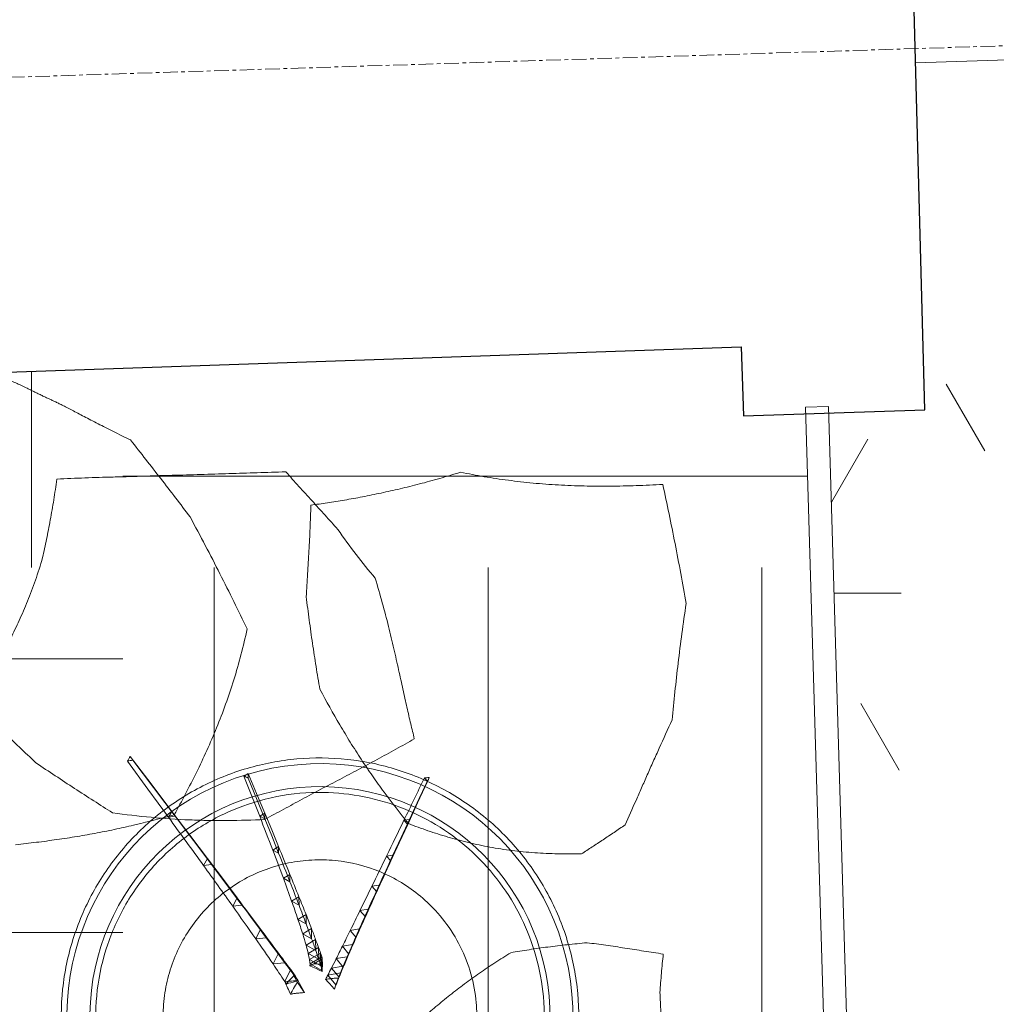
# Model space of a CAD drawing. Header units: millimetres. Extents: x 853417 to 929373, y -433185 to -369260.
# Tile 67 of 228: x 870136 to 870985, y -418561 to -417705. Entities that reach past the tile are written whole.
import ezdxf

# ---------------------------------------------------------------- set-up
doc = ezdxf.new("R2010")
doc.units = ezdxf.units.MM
doc.linetypes.add('Grid Line', pattern=[22.225, 12.7, -3.175, 3.175, -3.175])
for name, color, linetype, lineweight in [('I-FURN', 7, 'Continuous', 9), ('KOKO-FLOR', 7, 'Continuous', 9), ('KOKO-FLOR-PATT', 7, 'Continuous', 9), ('KOKO-GLAZ-CURT', 7, 'Continuous', 9), ('KOKO-GRID', 7, 'Continuous', 9), ('KOKO-WALL', 7, 'Continuous', 9), ('KOKO_WALL', 7, 'Continuous', 9)]:
    doc.layers.add(name, color=color, linetype=linetype, lineweight=lineweight)

# ---------------------------------------------------------------- blocks, each defined once
blk = doc.blocks.new('Ol_olev sisesein 8 - SS-01-1455119-1 korrus_SA_kunstihanke plaan')
at = {"layer": 'KOKO-WALL', "lineweight": 25}
for p, q in [((445432.1, 857237.98), (444822.37, 857241.09)), ((445432.1, 857080.25), (445432.1, 857237.98)), ((445384.87, 852774.52), (445372.06, 857080.25)), ((445372.06, 857080.25), (445432.1, 857080.25))]:
    blk.add_line(p, q, dxfattribs=at)
blk = doc.blocks.new('System Panel - Sisemine klaassein-5355444-1 korrus_SA_kunstihanke plaan')
at = {"layer": 'KOKO-GLAZ-CURT'}
for p, q in [((401.88, 20), (-401.88, 20)), ((-401.88, 20), (-401.88, 0)), ((401.88, 0), (401.88, 20)), ((-401.88, 0), (401.88, 0))]:
    blk.add_line(p, q, dxfattribs=at)
blk = doc.blocks.new('Furniture_Interior-Artwork-Decoration_Gotessons_Areca-Palm  - Default-V4-1 korrus_SA_kunstihanke plaan')
at = {"layer": 'I-FURN'}
for p, q in [((236.73, 142.26), (184.82, 109.84)), ((184.42, 115.66), (189.23, 112.21)), ((184.82, 109.84), (184.42, 115.66)), ((189.23, 112.21), (184.82, 109.84)), ((139.81, 89), (145.63, 85.04)), ((140.09, 82.04), (139.81, 89)), ((145.63, 85.04), (140.09, 82.04)), ((102.52, 67), (109.34, 62.53)), ((102.66, 58.89), (102.52, 67)), ((109.34, 62.53), (102.66, 58.89)), ((72.46, 49.58), (80.3, 44.6)), ((72.48, 40.33), (72.46, 49.58)), ((80.3, 44.6), (72.48, 40.33)), ((212.16, 43.61), (175.64, 32.42)), ((49.29, 26.15), (49.39, 36.53)), ((49.39, 36.53), (58.23, 31.04)), ((175.64, 32.42), (178.26, 36.59)), ((178.26, 36.59), (180.45, 31.97)), ((30.71, 26.51), (33.17, 27.73)), ((32.98, 16.22), (33.17, 27.73)), ((33.17, 27.73), (43, 21.71)), ((58.23, 31.04), (49.29, 26.15)), ((144.87, 23.13), (147.96, 27.94)), ((147.96, 27.94), (150.49, 22.65)), ((180.45, 31.97), (175.64, 32.42)), ((43, 21.71), (32.98, 16.22)), ((38.23, 18.78), (43, 21.71)), ((119.09, 15.49), (122.66, 20.95)), ((122.66, 20.95), (125.53, 14.97)), ((150.49, 22.65), (144.87, 23.13)), ((32.98, 16.22), (32.82, 16.12)), ((81.49, 4.76), (85.97, 11.47)), ((85.97, 11.47), (89.51, 4.16)), ((98.29, 9.48), (102.32, 15.56)), ((105.53, 8.92), (98.29, 9.48)), ((102.32, 15.56), (105.53, 8.92)), ((125.53, 14.97), (119.09, 15.49)), ((39.91, -5.33), (46.57, 4.5)), ((43.98, -4.62), (50.21, 4.6)), ((44.87, 4.75), (46.57, 4.5)), ((49.97, -6.55), (46.26, 1.1)), ((46.57, 4.5), (51.75, -6.18)), ((49.81, -3.38), (55.61, 5.21)), ((50.21, 4.6), (55.06, -5.41)), ((55.61, 5.21), (60.14, -4.13)), ((57.72, -1.51), (63.08, 6.46)), ((63.08, 6.46), (67.28, -2.21)), ((68.12, 1.15), (73.05, 8.49)), ((76.92, 0.5), (68.12, 1.15)), ((73.05, 8.49), (76.92, 0.5)), ((89.51, 4.16), (81.49, 4.76)), ((39.91, -5.33), (39.01, -5.44)), ((51.75, -6.18), (39.91, -5.33)), ((55.06, -5.41), (43.98, -4.62)), ((45.19, -6.2), (49.97, -6.55)), ((60.14, -4.13), (49.81, -3.38)), ((67.28, -2.21), (57.72, -1.51)), ((26.24, -16.33), (22.64, -14.62)), ((26.24, -16.33), (35.36, -10.04)), ((36.23, -21.09), (26.24, -16.33)), ((32.07, -16.64), (32.27, -19.2)), ((32.65, -19.58), (41.14, -13.72)), ((35.36, -10.04), (36.23, -21.09)), ((41.14, -13.72), (41.94, -24)), ((31.9, -19.05), (32.27, -19.2)), ((41.94, -24), (32.65, -19.58)), ((41.11, -24.03), (48.96, -18.59)), ((49.69, -28.11), (41.11, -24.03)), ((48.96, -18.59), (49.69, -28.11)), ((52, -29.91), (59.21, -24.91)), ((59.21, -24.91), (59.86, -33.65)), ((59.86, -33.65), (52, -29.91)), ((65.76, -37.5), (72.32, -32.92)), ((72.32, -32.92), (72.89, -40.88)), ((72.89, -40.88), (65.76, -37.5)), ((82.82, -47.04), (88.73, -42.89)), ((89.22, -50.07), (82.82, -47.04)), ((88.73, -42.89), (89.22, -50.07)), ((103.69, -58.84), (108.95, -55.11)), ((109.34, -61.51), (103.69, -58.84)), ((108.95, -55.11), (109.34, -61.51)), ((129.31, -73.46), (133.9, -70.15)), ((134.2, -75.76), (129.31, -73.46)), ((133.9, -70.15), (134.2, -75.76)), ((159.62, -90.88), (163.55, -87.99)), ((163.75, -92.81), (159.62, -90.88)), ((163.55, -87.99), (163.75, -92.81))]:
    blk.add_line(p, q, dxfattribs=at)
at = {"layer": 'I-FURN', "flags": 128}
for points in [[(184.42, 115.66), (210.32, 131.31), (236.23, 146.95)], [(236.23, 146.95), (237.19, 146.22), (238.14, 145.49), (239.1, 144.76), (240.06, 144.03)], [(236.73, 142.26), (236.6, 143.44), (236.48, 144.61), (236.35, 145.78), (236.23, 146.95)], [(189.23, 112.21), (214.65, 128.12), (240.06, 144.03)], [(240.06, 144.03), (239.23, 143.59), (238.39, 143.15), (237.56, 142.7), (236.73, 142.26)], [(145.63, 85.04), (167.43, 98.62), (189.23, 112.21)], [(184.82, 109.84), (162.45, 95.94), (140.09, 82.04)], [(140.09, 82.04), (121.37, 70.47), (102.66, 58.89)], [(109.34, 62.53), (127.48, 73.79), (145.63, 85.04)], [(178.26, 36.59), (196.28, 41.87), (214.3, 47.15)], [(180.45, 31.97), (198.3, 37.58), (216.16, 43.2)], [(212.16, 43.61), (212.7, 44.5), (213.23, 45.38), (213.77, 46.26), (214.3, 47.15)], [(216.16, 43.2), (215.16, 43.3), (214.16, 43.41), (213.16, 43.51), (212.16, 43.61)], [(214.3, 47.15), (214.77, 46.16), (215.23, 45.17), (215.7, 44.18), (216.16, 43.2)], [(32.01, 25.63), (31.68, 25.85), (31.36, 26.07), (31.03, 26.29), (30.71, 26.51)], [(30.71, 26.51), (30.87, 26.12), (31.02, 25.74), (31.18, 25.36), (31.34, 24.98)], [(32.98, 16.22), (33.03, 19.1), (33.08, 21.98), (33.12, 24.85), (33.17, 27.73)], [(33.17, 27.73), (35.63, 26.23), (38.08, 24.72), (40.54, 23.22), (43, 21.71)], [(175.64, 32.42), (160.25, 27.78), (144.87, 23.13)], [(150.49, 22.65), (165.47, 27.31), (180.45, 31.97)], [(26.53, 20.68), (25.31, 21.45), (24.1, 22.21), (22.88, 22.98), (21.67, 23.74)], [(21.67, 23.74), (21.75, 23.04), (21.83, 22.33), (21.91, 21.63), (22, 20.93)], [(22, 20.93), (22.02, 20.22), (22.04, 19.52), (22.06, 18.81), (22.09, 18.11)], [(31.61, 16.97), (30.34, 17.9), (29.06, 18.83), (27.8, 19.76), (26.53, 20.68)], [(31.34, 24.98), (31.71, 22.73), (32.09, 20.51), (32.46, 18.31), (32.82, 16.12)], [(31.61, 16.97), (35.41, 18.55), (39.2, 20.13), (43, 21.71)], [(38.23, 18.78), (36.68, 20.49), (35.12, 22.2), (33.57, 23.92), (32.01, 25.63)], [(32.82, 16.12), (34.17, 16.79), (35.53, 17.45), (36.88, 18.12), (38.23, 18.78)], [(43, 21.71), (40.49, 20.34), (37.99, 18.97), (35.48, 17.59), (32.98, 16.22)], [(32.98, 16.22), (27.53, 13.89), (22.07, 11.56)], [(22.07, 11.56), (22.51, 11.81), (22.94, 12.05), (23.38, 12.29), (23.81, 12.53)], [(23.81, 12.53), (24.49, 12.91), (25.17, 13.29), (25.85, 13.66), (26.53, 14.04)], [(26.53, 14.04), (27.8, 14.77), (29.07, 15.5), (30.34, 16.23), (31.61, 16.97)], [(44.87, 4.75), (43.41, 2.2), (41.94, -0.35), (40.47, -2.89), (39.01, -5.44)], [(45.07, 4.23), (45.02, 4.36), (44.97, 4.49), (44.92, 4.62), (44.87, 4.75)], [(46.26, 1.1), (45.96, 1.88), (45.67, 2.67), (45.37, 3.45), (45.07, 4.23)], [(45.19, -6.2), (45.46, -4.38), (45.73, -2.55), (46, -0.73), (46.26, 1.1)], [(31.83, -7.71), (31, -8.39), (30.18, -9.07), (29.36, -9.75), (28.54, -10.43)], [(32.13, -12.93), (32.05, -11.62), (31.98, -10.32), (31.9, -9.01), (31.83, -7.71)], [(39.01, -5.44), (39.02, -5.44), (39.04, -5.45), (39.06, -5.45), (39.08, -5.45)], [(39.08, -5.45), (40.6, -5.64), (42.13, -5.83), (43.66, -6.01), (45.19, -6.2)], [(22.64, -14.62), (23.26, -14.91), (23.88, -15.21), (24.5, -15.5), (25.12, -15.8)], [(25.12, -15.8), (26.42, -16.42), (27.74, -17.04), (29.06, -17.67), (30.38, -18.3)], [(28.54, -10.43), (28.32, -10.59), (28.1, -10.75), (27.89, -10.91), (27.67, -11.08)], [(31.9, -19.05), (31.94, -18.45), (31.98, -17.84), (32.02, -17.24), (32.07, -16.64)], [(32.07, -16.64), (32.09, -16.48), (32.11, -16.33), (32.13, -16.18), (32.15, -16.03)], [(32.15, -16.03), (32.14, -15.25), (32.14, -14.48), (32.13, -13.7), (32.13, -12.93)], [(30.38, -18.3), (30.45, -18.34), (30.52, -18.37), (30.59, -18.4), (30.66, -18.44)], [(30.66, -18.44), (30.97, -18.59), (31.28, -18.74), (31.59, -18.9), (31.9, -19.05)], [(159.62, -90.88), (144.46, -82.17), (129.31, -73.46)], [(134.2, -75.76), (148.98, -84.29), (163.75, -92.81)], [(195.32, -111.5), (177.47, -101.19), (159.62, -90.88)], [(163.75, -92.81), (181.23, -102.94), (198.7, -113.07)], [(195.32, -111.5), (196.14, -110.88), (196.96, -110.27), (197.78, -109.65), (198.6, -109.03)], [(198.6, -109.03), (198.63, -110.04), (198.65, -111.05), (198.68, -112.06), (198.7, -113.07)], [(198.7, -113.07), (197.86, -112.68), (197.01, -112.28), (196.17, -111.89), (195.32, -111.5)]]:
    blk.add_lwpolyline(points, dxfattribs=at)
at = {"layer": 'I-FURN'}
for points in [[(300.7, 279.29), (295.95, 274.74), (286.38, 265.75), (271.72, 252.49), (256.83, 239.37), (246.83, 230.63), (241.8, 226.25)], [(419.15, 204.51), (412.53, 207.09), (399.88, 212.38), (382.37, 220.91), (366.34, 229.67), (356.51, 235.55), (351.77, 238.52)], [(241.8, 226.25), (237.6, 221), (229.2, 210.52), (216.71, 194.81), (204.46, 179.18), (196.54, 168.88), (192.66, 163.74)], [(486, 186.07), (480, 187.47), (468.18, 190.33), (451.02, 194.93), (434.64, 199.68), (424.23, 202.89), (419.15, 204.51)], [(139.81, 89), (154.68, 97.89), (169.55, 106.77), (184.42, 115.66)], [(442.89, 73.67), (448.8, 77.35), (460.59, 84.73), (478.5, 96.15), (496.08, 107.49), (508.12, 115.31), (514.2, 119.26)], [(186.18, 110.52), (191.91, 106.66), (203.41, 99.05), (220.98, 88), (239.25, 77.21), (258.17, 66.94), (277.8, 57.29), (298.26, 48.3), (319.4, 40.19), (334.05, 35.25), (341.5, 32.9)], [(102.52, 67), (114.95, 74.34), (127.38, 81.67), (139.81, 89)], [(341.5, 32.9), (349.64, 35.97), (366.07, 42.28), (391.34, 52.17), (416.98, 62.62), (434.21, 69.91), (442.89, 73.67)], [(72.46, 49.58), (82.48, 55.39), (92.5, 61.2), (102.52, 67)], [(80.3, 44.6), (89.98, 50.58), (99.66, 56.56), (109.34, 62.53)], [(102.66, 58.89), (92.6, 52.71), (82.54, 46.52), (72.48, 40.33)], [(49.39, 36.53), (57.08, 40.88), (64.77, 45.23), (72.46, 49.58)], [(58.23, 31.04), (65.58, 35.56), (72.94, 40.08), (80.3, 44.6)], [(33.17, 27.73), (38.58, 30.67), (43.99, 33.6), (49.39, 36.53)], [(72.48, 40.33), (64.75, 35.6), (57.02, 30.87), (49.29, 26.15)], [(147.96, 27.94), (158.06, 30.82), (168.16, 33.71), (178.26, 36.59)], [(21.67, 23.74), (25.5, 25.07), (29.34, 26.4), (33.17, 27.73)], [(49.29, 26.15), (43.85, 22.84), (38.42, 19.53), (32.98, 16.22)], [(43, 21.71), (48.07, 24.82), (53.15, 27.93), (58.23, 31.04)], [(122.66, 20.95), (131.09, 23.28), (139.53, 25.61), (147.96, 27.94)], [(22.09, 18.11), (22.09, 17.02), (22.08, 14.83), (22.08, 12.65), (22.07, 11.56)], [(102.32, 15.56), (109.1, 17.36), (115.88, 19.15), (122.66, 20.95)], [(144.87, 23.13), (136.27, 20.59), (127.68, 18.04), (119.09, 15.49)], [(125.53, 14.97), (133.85, 17.53), (142.17, 20.09), (150.49, 22.65)], [(73.05, 8.49), (77.36, 9.49), (81.67, 10.48), (85.97, 11.47)], [(98.29, 9.48), (92.69, 7.9), (87.09, 6.33), (81.49, 4.76)], [(85.97, 11.47), (91.42, 12.84), (96.87, 14.2), (102.32, 15.56)], [(89.51, 4.16), (94.85, 5.74), (100.19, 7.33), (105.53, 8.92)], [(119.09, 15.49), (112.16, 13.49), (105.22, 11.48), (98.29, 9.48)], [(105.53, 8.92), (112.19, 10.94), (118.86, 12.95), (125.53, 14.97)], [(46.57, 4.5), (47.78, 4.53), (48.99, 4.57), (50.21, 4.6)], [(50.21, 4.6), (52.01, 4.8), (53.81, 5), (55.61, 5.21)], [(55.61, 5.21), (58.1, 5.62), (60.59, 6.04), (63.08, 6.46)], [(68.12, 1.15), (64.65, 0.26), (61.18, -0.62), (57.72, -1.51)], [(63.08, 6.46), (66.41, 7.13), (69.73, 7.81), (73.05, 8.49)], [(67.28, -2.21), (70.49, -1.3), (73.71, -0.4), (76.92, 0.5)], [(81.49, 4.76), (77.03, 3.56), (72.58, 2.35), (68.12, 1.15)], [(76.92, 0.5), (81.12, 1.72), (85.31, 2.94), (89.51, 4.16)], [(31.83, -7.71), (33.01, -8.48), (34.19, -9.26), (35.36, -10.04)], [(43.98, -4.62), (42.62, -4.85), (41.26, -5.09), (39.91, -5.33)], [(49.81, -3.38), (47.87, -3.79), (45.92, -4.2), (43.98, -4.62)], [(57.72, -1.51), (55.08, -2.13), (52.45, -2.76), (49.81, -3.38)], [(49.97, -6.55), (50.57, -6.43), (51.16, -6.3), (51.75, -6.18)], [(51.75, -6.18), (52.85, -5.93), (53.96, -5.67), (55.06, -5.41)], [(55.06, -5.41), (56.76, -4.99), (58.45, -4.56), (60.14, -4.13)], [(60.14, -4.13), (62.52, -3.49), (64.9, -2.85), (67.28, -2.21)], [(27.67, -11.08), (26.83, -11.67), (25.15, -12.85), (23.48, -14.03), (22.64, -14.62)], [(32.65, -19.58), (30.51, -18.5), (28.37, -17.41), (26.24, -16.33)], [(35.36, -10.04), (37.29, -11.26), (39.22, -12.49), (41.14, -13.72)], [(41.14, -13.72), (43.75, -15.34), (46.35, -16.97), (48.96, -18.59)], [(420.62, -53.32), (425.03, -50.01), (433.91, -43.35), (447.34, -33.24), (460.89, -23), (469.98, -16.1), (474.54, -12.62)], [(32.27, -19.2), (33.59, -19.83), (34.91, -20.46), (36.23, -21.09)], [(41.11, -24.03), (38.29, -22.54), (35.47, -21.06), (32.65, -19.58)], [(36.23, -21.09), (38.14, -22.06), (40.04, -23.03), (41.94, -24)], [(52, -29.91), (48.37, -27.95), (44.74, -25.99), (41.11, -24.03)], [(41.94, -24), (44.53, -25.37), (47.11, -26.74), (49.69, -28.11)], [(48.96, -18.59), (52.37, -20.7), (55.79, -22.8), (59.21, -24.91)], [(59.21, -24.91), (63.58, -27.58), (67.95, -30.25), (72.32, -32.92)], [(364.82, -20.67), (358.01, -20.93), (344.35, -21.48), (323.81, -22.48), (303.51, -23.75), (290.13, -24.82), (283.5, -25.43)], [(443.7, -31.84), (437.1, -31.08), (423.93, -29.45), (404.29, -26.69), (384.48, -23.69), (371.37, -21.67), (364.82, -20.67)], [(49.69, -28.11), (53.08, -29.95), (56.47, -31.8), (59.86, -33.65)], [(65.76, -37.5), (61.17, -34.97), (56.59, -32.44), (52, -29.91)], [(59.86, -33.65), (64.21, -36.06), (68.55, -38.47), (72.89, -40.88)], [(72.32, -32.92), (77.79, -36.24), (83.26, -39.56), (88.73, -42.89)], [(82.82, -47.04), (77.13, -43.86), (71.44, -40.68), (65.76, -37.5)], [(72.89, -40.88), (78.33, -43.95), (83.78, -47.01), (89.22, -50.07)], [(103.69, -58.84), (96.73, -54.91), (89.77, -50.97), (82.82, -47.04)], [(88.73, -42.89), (95.47, -46.96), (102.21, -51.04), (108.95, -55.11)], [(89.22, -50.07), (95.93, -53.89), (102.63, -57.7), (109.34, -61.51)], [(129.31, -73.46), (120.77, -68.59), (112.23, -63.72), (103.69, -58.84)], [(108.95, -55.11), (117.26, -60.13), (125.58, -65.14), (133.9, -70.15)], [(375.56, -81.93), (382.65, -76.84), (397.26, -67.04), (412.71, -57.83), (420.62, -53.32)], [(109.34, -61.51), (117.63, -66.26), (125.91, -71.01), (134.2, -75.76)], [(133.9, -70.15), (143.78, -76.1), (153.67, -82.05), (163.55, -87.99)], [(163.55, -87.99), (175.24, -95.01), (186.92, -102.02), (198.6, -109.03)], [(40.55, -170.21), (41.03, -175.47), (41.83, -186.16), (42.67, -202.78), (43.15, -219.77), (43.25, -231.26), (43.26, -237.04)], [(43.26, -237.04), (42.1, -242.41), (39.69, -253.15), (35.72, -269.47), (31.68, -285.59), (28.92, -296.61), (27.52, -302.19)], [(120.67, -239.12), (122.38, -242.36), (125.86, -248.89), (131.22, -258.9), (136.74, -269.04), (140.55, -275.85), (142.48, -279.28)], [(27.52, -302.19), (22.08, -301.1), (11.19, -299.03), (0.14, -297.19), (-5.46, -296.34)], [(229.78, -328.02), (237.63, -329.48), (253.6, -332.58), (278.38, -337.6), (303.69, -343.12), (320.78, -347.17), (329.37, -349.25)], [(329.37, -349.25), (338.18, -348.48), (355.79, -346.92), (382.31, -344.29), (408.43, -341.41), (425.69, -339.36), (434.3, -338.27)]]:
    blk.add_open_spline(points, degree=3, dxfattribs=at)
for points, knots in [([(172.54, 250.23), (172.65, 244.13), (172.96, 232), (173.73, 214.08), (174.86, 196.21), (176.36, 178.62), (178.26, 161.39), (181.33, 138.66), (184.14, 121.87), (186.18, 110.52)], [0, 0, 0, 0, 0.125, 0.25, 0.375, 0.5, 0.625, 0.75, 1, 1, 1, 1]), ([(514.2, 119.26), (517.14, 124.2), (522.87, 133.62), (530.9, 146.39), (537.01, 155.91), (541.45, 162.8), (544.6, 167.68), (547.37, 172.01), (549.68, 175.7), (551.65, 178.94), (553.38, 181.87), (554.96, 184.61), (556.51, 187.32), (557.86, 189.67), (559.02, 191.67), (559.97, 193.27), (560.94, 194.87), (562.14, 196.87), (563.58, 199.22), (565.25, 201.95), (567.5, 205.67), (570.59, 210.87), (575.24, 218.92), (579.52, 226.27), (581.75, 230.06)], [0, 0, 0, 0, 0.05, 0.1, 0.15, 0.175, 0.2, 0.225, 0.25, 0.275, 0.3, 0.325, 0.35, 0.375, 0.3875, 0.4, 0.4125, 0.425, 0.45, 0.475, 0.5, 0.55, 0.6, 0.6448948, 0.6448948, 0.6448948, 0.6448948]), ([(474.54, -12.62), (475.01, -4.37), (475.96, 12.07), (477.41, 36.65), (478.6, 57.09), (479.58, 73.53), (480.35, 85.91), (481.13, 98.59), (481.88, 111.53), (482.65, 124.46), (483.44, 137.09), (484.21, 149.41), (485.15, 165.79), (485.72, 177.95), (486, 186.07)], [0, 0, 0, 0, 0.125, 0.25, 0.375, 0.4375, 0.5, 0.5625, 0.625, 0.6875, 0.75, 0.8125, 0.875, 1, 1, 1, 1]), ([(192.66, 163.74), (190.09, 152.7), (185.48, 130.73), (181.1, 102.98), (178.53, 81.18), (176.49, 59.45), (175.52, 43.26), (175.07, 32.36)], [0, 0, 0, 0, 0.25, 0.5, 0.625, 0.75, 1, 1, 1, 1]), ([(175.07, 32.36), (177.6, 26.61), (182.54, 15.24), (189.74, -1.54), (195.7, -15.68), (200.46, -27.06), (204, -35.53), (207.54, -43.98), (212.31, -55.31), (218.32, -69.46), (225.68, -86.35), (230.78, -97.65), (233.38, -103.31)], [0, 0, 0, 0, 0.125, 0.25, 0.375, 0.4375, 0.5, 0.5625, 0.625, 0.75, 0.875, 1, 1, 1, 1]), ([(283.5, -25.43), (272.54, -30.07), (256.41, -37.23), (235.26, -47.55), (219.7, -55.62), (204.42, -64.09), (184.42, -75.88), (169.98, -85.16), (160.36, -91.66)], [0, 0, 0, 0, 0.25, 0.375, 0.5, 0.625, 0.75, 1, 1, 1, 1]), ([(460.62, -164.04), (459.28, -157.74), (456.77, -145.39), (453.51, -127.54), (450.89, -110.3), (449.11, -96.39), (447.8, -85.41), (446.92, -77.22), (446.15, -69.19), (445.5, -61.37), (444.95, -53.77), (444.31, -43.82), (443.93, -36.58), (443.7, -31.84)], [0, 0, 0, 0, 0.125, 0.25, 0.375, 0.5, 0.5625, 0.625, 0.6875, 0.75, 0.8125, 0.875, 1, 1, 1, 1]), ([(-28.46, -64.11), (-21.91, -72.18), (-12.42, -84.32), (-0.25, -101.18), (8.58, -114.18), (17.13, -127.65), (25.35, -141.54), (33.14, -155.66), (38.11, -165.32), (40.55, -170.21)], [0, 0, 0, 0, 0.25, 0.375, 0.5, 0.625, 0.75, 0.875, 1, 1, 1, 1]), ([(233.38, -103.31), (237.63, -102.68), (246.5, -101.39), (258.55, -99.66), (268.89, -98.28), (277.01, -97.27), (285.47, -96.21), (294.23, -95.06), (303.33, -93.83), (312.83, -92.56), (322.65, -91.2), (336.04, -89.17), (353.38, -86.23), (368.01, -83.44), (375.56, -81.93)], [0, 0, 0, 0, 0.125, 0.25, 0.3125, 0.375, 0.4375, 0.5, 0.5625, 0.625, 0.6875, 0.75, 0.875, 1, 1, 1, 1]), ([(160.36, -91.66), (157.69, -97.04), (152.55, -107.89), (145.5, -124.59), (140.17, -139.12), (136.29, -151.13), (133.63, -160.27), (131.2, -169.59), (128.23, -182.33), (125.14, -198.64), (122.43, -218.57), (121.17, -232.22), (120.67, -239.12)], [0, 0, 0, 0, 0.125, 0.25, 0.375, 0.4375, 0.5, 0.5625, 0.625, 0.75, 0.875, 1, 1, 1, 1]), ([(434.3, -338.27), (434.61, -330.52), (435.33, -315.14), (436.84, -292.47), (438.65, -273.64), (440.47, -258.74), (441.98, -247.75), (443.68, -236.86), (445.58, -226.01), (447.68, -215.29), (450.67, -201.26), (454.81, -184.16), (458.6, -170.72), (460.62, -164.04)], [0, 0, 0, 0, 0.125, 0.25, 0.375, 0.4375, 0.5, 0.5625, 0.625, 0.6875, 0.75, 0.875, 1, 1, 1, 1]), ([(142.48, -279.28), (149.11, -282.95), (159.16, -288.54), (173.17, -296.27), (183.93, -302.23), (194.95, -308.39), (210.04, -316.84), (221.74, -323.44), (229.78, -328.02)], [0, 0, 0, 0, 0.25, 0.375, 0.5, 0.625, 0.75, 1, 1, 1, 1]), ([(-5.46, -296.34), (-8.23, -296.2), (-13.8, -295.93), (-22.33, -295.65), (-29.59, -295.52), (-35.52, -295.48), (-39.98, -295.5), (-44.66, -295.54), (-51.31, -295.62), (-60, -295.88), (-70.17, -296.52), (-79.07, -297.41), (-85.6, -298.18), (-90.65, -298.71), (-94.37, -299.08), (-97.53, -299.42), (-100.16, -299.75), (-102.99, -300.14), (-106.75, -300.67), (-111.53, -301.4), (-117.35, -302.35), (-125.21, -303.76), (-135.28, -305.74), (-147.66, -308.54), (-160.22, -311.77), (-168.76, -314.19), (-173.07, -315.45)], [0, 0, 0, 0, 0.041667, 0.083333, 0.125, 0.145833, 0.166667, 0.1875, 0.208333, 0.25, 0.291667, 0.333333, 0.375, 0.416667, 0.458333, 0.479167, 0.5, 0.520833, 0.541667, 0.583333, 0.625, 0.666667, 0.75, 0.833333, 0.916667, 1, 1, 1, 1])]:
    blk.add_open_spline(points, degree=3, knots=knots, dxfattribs=at)
blk = doc.blocks.new('Furniture_Other_Gotessons_Plant-Pot - Default-1583017-1 korrus_SA_kunstihanke plaan')
at = {"layer": 'I-FURN'}
for radius, start, end in [(220, 90, 270), (220, 270, 90), (200, 90, 270), (200, 270, 90)]:
    blk.add_arc((0, 0), radius, start, end, dxfattribs=at)
for points, knots in [([(0, 225), (-14.72, 224.99), (-44.18, 222.09), (-86.65, 209.21), (-125.8, 188.29), (-160.12, 160.12), (-188.29, 125.8), (-209.22, 86.64), (-222.1, 44.15), (-225.72, 7.3), (-224.28, -22.02), (-219.95, -51.23), (-209.22, -86.63), (-188.29, -125.8), (-160.12, -160.12), (-125.79, -188.29), (-86.63, -209.22), (-44.13, -222.11), (-14.67, -224.99), (0, -225)], [0, 0, 0, 0, 0.0625, 0.125, 0.1875, 0.25, 0.3125, 0.375, 0.4375, 0.5, 0.53125, 0.5625, 0.625, 0.6875, 0.75, 0.8125, 0.875, 0.9375, 1, 1, 1, 1]), ([(0, -225), (14.72, -224.99), (44.18, -222.09), (86.65, -209.21), (125.8, -188.29), (160.12, -160.12), (188.29, -125.8), (209.22, -86.64), (222.1, -44.15), (225.72, -7.3), (224.28, 22.02), (219.95, 51.23), (209.22, 86.63), (188.29, 125.8), (160.12, 160.12), (125.79, 188.29), (86.63, 209.22), (44.13, 222.11), (14.67, 224.99), (0, 225)], [0, 0, 0, 0, 0.0625, 0.125, 0.1875, 0.25, 0.3125, 0.375, 0.4375, 0.5, 0.53125, 0.5625, 0.625, 0.6875, 0.75, 0.8125, 0.875, 0.9375, 1, 1, 1, 1]), ([(0, 195), (-23.79, 195), (-71.45, 186.18), (-133.44, 148.2), (-170.3, 100.12), (-188.03, 55.67), (-195.36, 18.74), (-195.36, -20.44), (-186.83, -60.68), (-170.12, -98.2), (-145.98, -131.44), (-115.45, -158.92), (-79.87, -179.46), (-40.81, -192.15), (-13.58, -195), (0, -195)], [-1, -1, -1, -1, -0.883333, -0.766667, -0.65, -0.591667, -0.533333, -0.466667, -0.4, -0.333333, -0.266667, -0.2, -0.133333, -0.066667, 0, 0, 0, 0]), ([(0, -195), (23.79, -195), (71.45, -186.18), (133.44, -148.2), (170.3, -100.12), (188.03, -55.67), (195.36, -18.74), (195.36, 20.44), (186.83, 60.68), (170.12, 98.2), (145.98, 131.44), (115.45, 158.92), (79.87, 179.46), (40.81, 192.15), (13.58, 195), (0, 195)], [-1, -1, -1, -1, -0.883333, -0.766667, -0.65, -0.591667, -0.533333, -0.466667, -0.4, -0.333333, -0.266667, -0.2, -0.133333, -0.066667, 0, 0, 0, 0]), ([(0, 136.4), (-8.46, 136.4), (-25.53, 134.8), (-50.11, 127.72), (-72.99, 116.17), (-97.39, 97.45), (-119.91, 69.2), (-132.47, 37.19), (-136.53, 10.15), (-136.53, -10.18), (-133.48, -30.43), (-125.45, -56.52), (-108.25, -86.32), (-77.97, -114.41), (-46.96, -129.33), (-20.33, -135.39), (-6.73, -136.4), (0, -136.4)], [-1, -1, -1, -1, -0.940476, -0.880952, -0.821429, -0.761905, -0.666667, -0.571429, -0.52381, -0.47619, -0.428571, -0.380952, -0.285714, -0.190476, -0.095238, -0.047619, 0, 0, 0, 0]), ([(0, -136.4), (8.46, -136.4), (25.53, -134.8), (50.11, -127.72), (72.99, -116.17), (97.39, -97.45), (119.91, -69.2), (132.47, -37.19), (136.53, -10.15), (136.53, 10.18), (133.48, 30.43), (125.45, 56.52), (108.25, 86.32), (77.97, 114.41), (46.96, 129.33), (20.33, 135.39), (6.73, 136.4), (0, 136.4)], [-1, -1, -1, -1, -0.940476, -0.880952, -0.821429, -0.761905, -0.666667, -0.571429, -0.52381, -0.47619, -0.428571, -0.380952, -0.285714, -0.190476, -0.095238, -0.047619, 0, 0, 0, 0])]:
    blk.add_open_spline(points, degree=3, knots=knots, dxfattribs=at)

msp = doc.modelspace()

# ---------------------------------------------------------------- hatches: boundary and pattern name
at = {"layer": 'KOKO-FLOR-PATT', "true_color": 0x800000}
h = msp.add_hatch(dxfattribs=at)
h.set_pattern_fill('FP_26', color=16, style=0, pattern_type=2)
h.set_pattern_definition([(0, (463824.66, -1284242.16), (812.8, 203.2), [67.056, -542.544, 67.056, -3793.744]), (0, (463824.66, -1284242.16), (812.8, 203.2), [-676.656, -542.544, 67.056, -1152.144, -2032]), (0, (463824.66, -1284242.16), (812.8, 203.2), [-2438.4, 67.056, -542.544, 67.056, -1355.344]), (0, (463824.66, -1284242.16), (812.8, 203.2), [-3115.056, -339.344, 67.056, -948.944]), (120, (464129.46, -1284140.56), (-582.37636, 602.30545), [67.056, -542.544, 67.056, -3793.744]), (120, (464129.46, -1284140.56), (-582.37636, 602.30545), [-676.656, -542.544, 67.056, -1152.144, -2032]), (120, (464129.46, -1284140.56), (-582.37636, 602.30545), [-2438.4, 67.056, -542.544, 67.056, -1355.344]), (120, (464129.46, -1284140.56), (-582.37636, 602.30545), [-3115.056, -339.344, 67.056, -948.944]), (240, (464231.06, -1283734.16), (-230.42364, -805.50545), [67.056, -542.544, -3860.8]), (240, (464231.06, -1283734.16), (-230.42364, -805.50545), [-609.6, 67.056, -542.544, -3251.2]), (240, (464231.06, -1283734.16), (-230.42364, -805.50545), [-1219.2, 67.056, -1152.144, -2032]), (240, (464231.06, -1283734.16), (-230.42364, -805.50545), [-2438.4, 67.056, -542.544, -1422.4]), (240, (464231.06, -1283734.16), (-230.42364, -805.50545), [-3048, 67.056, -339.344, -1016]), (240, (464231.06, -1283734.16), (-230.42364, -805.50545), [-3454.4, 67.056, -948.944])])
h.paths.add_polyline_path([(870899.26, -419987.56), (870899.4, -419989.81), (870899.33, -419987.51)], flags=0)
h.paths.add_polyline_path([(870915.26, -420086.64), (870906.23, -420086.64), (870904.99, -420002.81), (870912.79, -420002.58), (870907.03, -419992.81), (870899.4, -419992.21), (870899.33, -419997.69), (870896.25, -419998.28), (870899.71, -420095.68), (870902.49, -420097.78), (870904.09, -420099.42), (870912.79, -420093.12), (870915.23, -420086.7)], flags=0)
h.paths.add_polyline_path([(870917.58, -420086.57), (870915.26, -420086.64), (870917.63, -420086.64)], flags=0)
h.paths.add_polyline_path([(871205.9, -428679.27), (872470.54, -428637.61), (872445.03, -427863.03), (872496, -427861.35), (872522.34, -428635.9), (872651.51, -428631.65), (872570.46, -426140.84), (872531.81, -425010.48), (872690.29, -425005.45), (872660.97, -424005.88), (872499.55, -424010.86), (872467.89, -423011.88), (872631.96, -423007.07), (872590.91, -421607.81), (872423.52, -421612.67), (872333.38, -418769.66), (872218.44, -418773.3), (872207.7, -418769.25), (872202.97, -418758.79), (872187.2, -418245.15), (872193.89, -418235.82), (872207.18, -418233.39), (872316.27, -418229.93), (872308.98, -418000.05), (872021.92, -418009.15), (872013.88, -417707.18), (870914.42, -417742.04), (870922.45, -418044), (870839.01, -418046.65), (870895.78, -419982.21), (870899.16, -419984.13), (870900.8, -419985.03), (870903.15, -419981.17), (870910.74, -419985.34), (870921, -419997.21), (870917.58, -420002.44), (870921.77, -420002.58), (870923.03, -420086.41), (870920.11, -420088.11), (870923.96, -420090.46), (870920.11, -420097.68), (870907.93, -420108.31), (870902.49, -420104.6), (870899.38, -420104.9), (870926.89, -421042.91), (870981.89, -421041.91), (870991.43, -421367.43), (870936.52, -421371.09), (870964, -422307.87), (870967.45, -422309.86), (870972.51, -422303.82), (870980.38, -422308.77), (870989.38, -422320.63), (870987.26, -422324.78), (870989.89, -422324.97), (870991.15, -422408.79), (870985.79, -422409.02), (870991.88, -422413.91), (870986.88, -422421.96), (870975.01, -422430.96), (870970.87, -422428.84), (870970.68, -422430.27), (870967.6, -422430.86), (871035.12, -424732.83), (871090.11, -424731.59), (871094.5, -424881.16), (871039.58, -424884.82), (871067.06, -425821.6), (871070.51, -425823.59), (871075.39, -425817.49), (871083.45, -425822.5), (871092.44, -425834.36), (871090.32, -425838.51), (871092.95, -425838.7), (871094.21, -425922.53), (871088.94, -425922.82), (871094.21, -425929.87), (871089.94, -425935.69), (871078.07, -425944.69), (871073.93, -425942.57), (871073.74, -425944), (871070.67, -425944.59), (871113.05, -427389.61), (871168.03, -427388), (871172.43, -427537.94), (871122.51, -427541.6), (871151.77, -428538.97), (871201.77, -428538.24), (871205.45, -428663.92)], flags=0)
h.paths.add_polyline_path([(871079.87, -425829.56), (871070.58, -425828.32), (871070.64, -425830.49), (871075.19, -425830.03)], flags=0)
h.paths.add_polyline_path([(871079.48, -425838.83), (871083.45, -425837.52), (871079.68, -425834.13), (871079.48, -425838.76)], flags=0)
h.paths.add_polyline_path([(871073.74, -425936.22), (871082.88, -425932.12), (871084.11, -425922.82), (871077.41, -425922.82), (871076.17, -425838.92), (871079.33, -425838.7), (871067.33, -425830.8), (871070.19, -425928.52), (871073.57, -425930.46), (871073.69, -425934.49)], flags=0)
h.paths.add_polyline_path([(871082.88, -425932.12), (871075.27, -425929.89), (871081.94, -425922.89), (871082.4, -425927.44)], flags=0)
h.paths.add_polyline_path([(870976.81, -422315.83), (870967.51, -422314.59), (870967.58, -422316.76), (870972.51, -422316.26)], flags=0)
h.paths.add_polyline_path([(870976.41, -422325.1), (870980.38, -422323.79), (870976.61, -422320.4), (870976.42, -422325.03)], flags=0)
h.paths.add_polyline_path([(870970.68, -422422.49), (870980.03, -422417.81), (870981.05, -422409.09), (870974.34, -422409.02), (870973.11, -422325.19), (870976.27, -422324.97), (870964.27, -422317.07), (870967.13, -422414.79), (870970.51, -422416.73), (870970.63, -422420.76)], flags=0)
h.paths.add_polyline_path([(870979.82, -422418.39), (870972.51, -422415.82), (870978.89, -422409.21), (870979.76, -422417.81)], flags=0)
h.paths.add_polyline_path([(870911.7, -420096), (870904.09, -420093.77), (870910.77, -420086.87), (870911.22, -420091.32)], flags=0)
h.paths.add_polyline_path([(870908.3, -420002.71), (870899.51, -419994.37), (870908.62, -419994.98), (870908.3, -420002.65)], flags=0)
h = msp.add_hatch(dxfattribs=at)
h.set_pattern_fill('FP_21', color=16, style=0, pattern_type=2)
h.set_pattern_definition([(0, (463824.66, -1284242.16), (635, 635), [635, -635]), (0, (463824.66, -1284004.04), (635, 635), [635, -635]), (0, (463824.66, -1283765.9), (635, 635), [635, -635]), (90, (463904.03, -1283686.54), (-635, 635), [635, -635]), (90, (464142.16, -1283686.54), (-635, 635), [635, -635]), (90, (464380.3, -1283686.54), (-635, 635), [635, -635])])
h.paths.add_polyline_path([(864389.68, -421255.37), (866869.56, -421191.73), (870786.97, -421047.63), (870784.91, -421045.69), (870778.73, -420834.78), (870799.36, -420832.17), (870839.65, -420830.99), (870839.18, -420815), (870881.16, -420813.77), (870881.16, -420802.76), (870899.83, -420802.27), (870899.71, -420798.22), (870876.76, -420800), (870877.08, -420810.89), (870839.09, -420812), (870812.11, -419880.39), (870849.75, -419879.29), (870852.22, -419891.22), (870873.09, -419890.61), (870870.97, -419886.67), (870853.98, -419887.17), (870851.51, -419876.23), (870811.68, -419877.4), (870811.21, -419861.41), (870750.17, -419861.2), (870745.92, -419648.23), (870850.87, -419644.71), (870827.42, -418845.5), (870842.4, -418844.47), (870818.85, -418047.29), (870764.81, -418049), (870762.9, -417988.98), (866459.74, -418138.23), (864841.62, -418216.1), (864390.78, -421247.99)], flags=0)
h.paths.add_polyline_path([(867179.28, -421174.56), (867164.11, -420733.32), (868363.41, -420692.08), (868363.2, -420686.14), (869562.68, -420644.9), (869577.85, -421086.13), (868378.55, -421127.38), (868378.75, -421133.31), (867350.43, -421168.68)], flags=0)
h.paths.add_polyline_path([(870783.37, -420856.65), (870799.36, -420856.18), (870799.19, -420850.19), (870783.19, -420850.66), (870783.36, -420856.42)], flags=0)
h.paths.add_polyline_path([(870873.9, -420839.39), (870889.9, -420838.92), (870889.72, -420832.92), (870873.73, -420833.39), (870873.9, -420839.16)], flags=0)
h.paths.add_polyline_path([(870785.6, -420099.7), (870794.9, -420100.93), (870794.84, -420098.76), (870786, -420099.66)], flags=0)
h.paths.add_polyline_path([(870786, -420090.43), (870782.03, -420091.74), (870785.8, -420095.13), (870786, -420090.49)], flags=0)
h.paths.add_polyline_path([(870790.08, -420111.76), (870782.03, -420106.76), (870773.03, -420094.89), (870775.15, -420090.75), (870772.52, -420090.49), (870771.26, -420006.73), (870774.39, -420004.71), (870770.53, -420001.62), (870775.54, -419993.56), (870787.4, -419984.57), (870791.55, -419986.69), (870791.73, -419985.26), (870812.06, -419986.69), (870811.21, -420000.27), (870791.9, -419998.8), (870790.21, -419993.72), (870782.6, -419997.14), (870781.36, -420006.43), (870788.07, -420006.43), (870789.3, -420090.33), (870786.07, -420090.49), (870795.04, -420098.76), (870805.39, -420100.62), (870805.53, -420107.44), (870794.97, -420105.67), (870790.29, -420111.51)], flags=0)
h.paths.add_polyline_path([(870783.53, -420006.37), (870783.83, -419997.19), (870790.21, -419999.37), (870783.59, -420006.32)], flags=0)
h.paths.add_polyline_path([(870845.09, -419857.01), (870861.08, -419856.54), (870860.91, -419850.55), (870844.91, -419851.02), (870845.08, -419856.78)], flags=0)
h.paths.add_polyline_path([(870753.7, -419845.09), (870769.69, -419844.62), (870769.52, -419838.62), (870753.52, -419839.09)], flags=0)
h.paths.add_polyline_path([(866139.14, -419161.55), (866123.22, -418708.01), (866681.68, -418688.41), (866697.6, -419141.95), (866459.74, -419150.29)], flags=0)
h.paths.add_polyline_path([(868412.38, -419081.76), (868396.47, -418628.22), (868954.92, -418608.62), (868970.84, -419062.16)], flags=0)

# ---------------------------------------------------------------- linework, layer by layer
at = {"layer": 'KOKO-FLOR'}
msp.add_line((872013.88, -417707.18), (870914.42, -417742.04), dxfattribs=at)
at = {"layer": 'KOKO-GRID', "linetype": 'Grid Line'}
msp.add_line((887844.02, -417193), (856107.89, -418199.17), dxfattribs=at)

# ---------------------------------------------------------------- block references
at = {"layer": 'I-FURN', "rotation": 95.12458629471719}
for name in ['Furniture_Interior-Artwork-Decoration_Gotessons_Areca-Palm  - Default-V4-1 korrus_SA_kunstihanke plaan', 'Furniture_Other_Gotessons_Plant-Pot - Default-1583017-1 korrus_SA_kunstihanke plaan']:
    msp.add_blockref(name, (870396.59, -418571.57), dxfattribs=at)
at = {"layer": 'KOKO-GLAZ-CURT', "rotation": 271.6800867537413}
msp.add_blockref('System Panel - Sisemine klaassein-5355444-1 korrus_SA_kunstihanke plaan', (870830.64, -418443.35), dxfattribs=at)
at = {"layer": 'KOKO_WALL', "rotation": 271.815909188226}
msp.add_blockref('Ol_olev sisesein 8 - SS-01-1455119-1 korrus_SA_kunstihanke plaan', (0, 0), dxfattribs=at)

doc.saveas('drawing.dxf')
